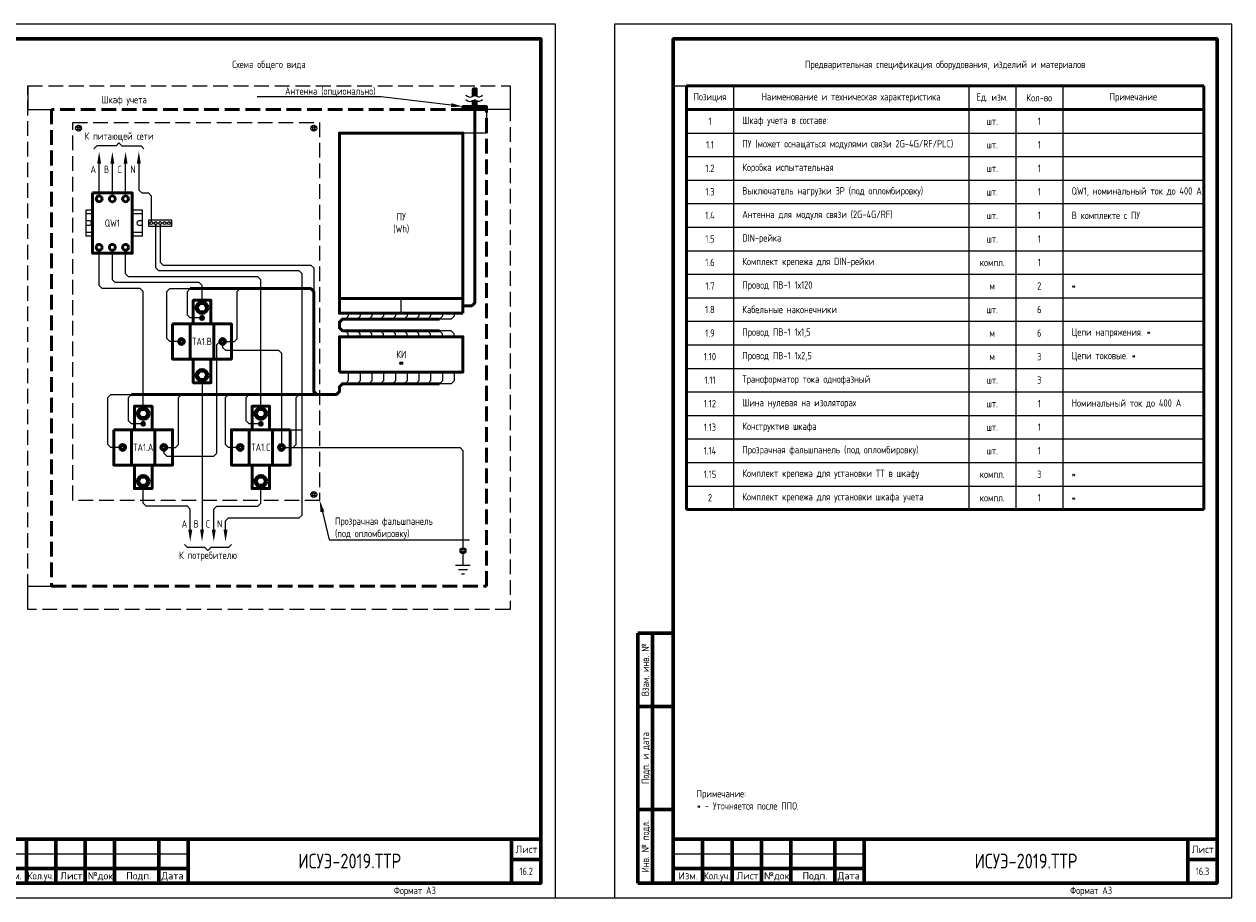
# Model space of a CAD drawing. Header units: millimetres. Extents: x -110 to 4101, y -10868 to 110.
# Tile 36 of 90: x 479 to 890, y -5062 to -4765. Entities that reach past the tile are written whole.
import ezdxf
from ezdxf import colors
from ezdxf.entities.mleader import LeaderData, LeaderLine
from ezdxf.enums import TextEntityAlignment as Align
from ezdxf.math import Vec2, Vec3

# ---------------------------------------------------------------- set-up
doc = ezdxf.new("R2010")
doc.units = ezdxf.units.MM
doc.linetypes.add('GOST2.303 4', pattern=[7, 5, -2, 0])
doc.layers.add('01.Вспомогательный_слой', color=1, linetype='Continuous', plot=False)
doc.layers.add('Формат', color=7, linetype='Continuous', lineweight=25)
doc.layers.add('Формат @ 1', color=7, linetype='Continuous', lineweight=25)
doc.styles.add('Формат', font='isocpeur.ttf')
doc.styles.add('ЭП', font='GOST.TTF')

# ---------------------------------------------------------------- blocks, each defined once
blk = doc.blocks.new('*U77')
at = {"layer": 'Формат', "color": 7, "linetype": 'Continuous', "lineweight": 60}
for p, q in [((8, 85), (20, 85)), ((8, 85), (8, 0)), ((13, 85), (13, 0)), ((8, 60), (20, 60)), ((8, 25), (20, 25)), ((20, 15), (205, 15)), ((20, 15), (20, 0)), ((30, 15), (30, 0)), ((40, 15), (40, 0)), ((50, 15), (50, 0)), ((60, 15), (60, 0)), ((75, 15), (75, 0)), ((85, 15), (85, 0)), ((195, 15), (195, 0)), ((20, 5), (85, 5)), ((195, 8), (205, 8)), ((8, 0), (20, 0))]:
    blk.add_line(p, q, dxfattribs=at)
at = {"layer": 'Формат', "color": 7, "linetype": 'Continuous', "lineweight": 25}
blk.add_line((20, 10), (85, 10), dxfattribs=at)
blk.add_lwpolyline([(0, -5), (210, -5), (210, 292), (0, 292)], close=True, dxfattribs=at)
at = {"layer": 'Формат', "color": 7, "linetype": 'Continuous', "lineweight": 60}
blk.add_lwpolyline([(20, 0), (205, 0), (205, 287), (20, 287)], close=True, dxfattribs=at)
at = {"layer": 'Формат', "color": 7, "linetype": 'Continuous', "lineweight": 25, "style": 'ЭП'}
for s, p in [('Взам. инв. №', (10.5, 72.5)), ('Подп. и дата', (10.5, 42.5)), ('Инв. № подл.', (10.5, 12.5))]:
    blk.add_text(s, height=2.5, rotation=90, dxfattribs=at).set_placement(p, align=Align.MIDDLE_CENTER)
at = {"layer": 'Формат', "color": 7, "linetype": 'Continuous', "lineweight": 25, "style": 'Формат'}
for s, p in [('Лист', (196.38, 10.25)), ('Изм.', (21.81, 1.25)), ('Лист', (41.54, 1.25)), ('№док.', (50.89, 1.25)), ('Подп.', (63.99, 1.25)), ('Дата', (75.95, 1.25))]:
    blk.add_text(s, height=2.5, dxfattribs=at).set_placement(p)
at = {"layer": 'Формат', "color": 7, "linetype": 'Continuous', "lineweight": 25, "style": 'Формат', "width": 0.9}
blk.add_text('Кол.уч.', height=2.5, dxfattribs=at).set_placement((30.38, 1.25))
at = {"layer": 'Формат', "color": 7, "linetype": 'Continuous', "lineweight": 25, "style": 'ЭП', "flags": 8}
blk.add_attdef('N_ИНВ', text='', height=2.5, rotation=90, dxfattribs=at).set_placement((16.5, 12.5), align=Align.MIDDLE_CENTER)
for tag, p in [('изм.№', (21, 7.5)), ('изм.№_док.', (50.5, 7.5)), ('изм.уч.', (31, 7.5)), ('изм.лист', (41, 7.5)), ('изм_дата', (76, 7.5)), ('ФОРМ.ЛИСТА', (155, -2.5))]:
    blk.add_attdef(tag, text='', height=2.5, dxfattribs=at).set_placement(p, align=Align.MIDDLE_LEFT)
for tag, height, p in [('ОБОЗНАЧЕНИЕ', 5, (140, 7.5)), ('Лист', 2.5, (200, 4))]:
    blk.add_attdef(tag, text='', height=height, dxfattribs=at).set_placement(p, align=Align.MIDDLE_CENTER)
blk = doc.blocks.new('*T65')
at = {"color": 0, "linetype": 'ByBlock', "lineweight": 50, "ltscale": 0.2, "transparency": 16777216}
for p, q in [((0, 0), (176, 0)), ((0, 0), (0, -144)), ((176, 0), (176, -144)), ((0, -8), (176, -8)), ((0, -144), (176, -144))]:
    blk.add_line(p, q, dxfattribs=at)
at = {"color": 0, "linetype": 'ByBlock', "ltscale": 0.2, "transparency": 16777216}
for p, q in [((16, 0), (16, -144)), ((96, 0), (96, -144)), ((112, 0), (112, -144)), ((128, 0), (128, -144)), ((0, -16), (176, -16)), ((0, -24), (176, -24)), ((0, -32), (176, -32)), ((0, -40), (176, -40)), ((0, -48), (176, -48)), ((0, -56), (176, -56)), ((0, -64), (176, -64)), ((0, -72), (176, -72)), ((0, -80), (176, -80)), ((0, -88), (176, -88)), ((0, -96), (176, -96)), ((0, -104), (176, -104)), ((0, -112), (176, -112)), ((0, -120), (176, -120)), ((0, -128), (176, -128)), ((0, -136), (176, -136))]:
    blk.add_line(p, q, dxfattribs=at)
at = {"color": 0, "ltscale": 0.2, "transparency": 16777216, "char_height": 2.5, "style": 'ЭП'}
for s, insert, width, attachment_point in [('{\\fGOST type A|b1|i0|c204|p34;Позиция}', (8, -4), 10, 5), ('{\\fGOST type A|b1|i0|c204|p34;Наименование и техническая характеристика}', (56, -4), 74, 5), ('{\\fGOST type A|b1|i0|c204|p34;Ед. изм.}', (104, -4), 10, 5), ('{\\fGOST type A|b1|i0|c204|p34;Кол-во}', (120, -4), 10, 5), ('{\\fGOST type A|b1|i0|c204|p34;Примечание}', (152, -4), 42, 5), ('1', (8, -12), 10, 5), ('Шкаф учета в составе:', (19, -12), 74, 4), ('шт.', (104, -12), 10, 5), ('1', (120, -12), 10, 5), ('ПУ (может оснащаться модулями связи 2G-4G/RF/PLC)', (19, -20), 74, 4), ('1.1', (8, -20), 10, 5), ('шт.', (104, -20), 10, 5), ('1', (120, -20), 10, 5), ('1.2', (8, -28), 10, 5), ('Коробка испытательная', (19, -28), 74, 4), ('шт.', (104, -28), 10, 5), ('1', (120, -28), 10, 5), ('Выключатель нагрузки 3P (под опломбировку)', (19, -36), 74, 4), ('QW1, номинальный ток до 400 А', (131, -36), 42, 4), ('1.3', (8, -36), 10, 5), ('шт.', (104, -36), 10, 5), ('1', (120, -36), 10, 5), ('1.4', (8, -44), 10, 5), ('Антенна для модуля связи (2G-4G/RF)', (19, -44), 74, 4), ('шт.', (104, -44), 10, 5), ('1', (120, -44), 10, 5), ('В комплекте с ПУ', (131, -44), 42, 4), ('1.5', (8, -52), 10, 5), ('DIN-рейка', (19, -52), 74, 4), ('шт.', (104, -52), 10, 5), ('1', (120, -52), 10, 5), ('1.6', (8, -60), 10, 5), ('Комплект крепежа для DIN-рейки', (19, -60), 74, 4), ('компл.', (104, -60), 10, 5), ('1', (120, -60), 10, 5), ('1.7', (8, -68), 10, 5), ('Провод ПВ-1 1х120', (19, -68), 74, 4), ('м', (104, -68), 10, 5), ('2', (120, -68), 10, 5), ('*', (131, -68), 42, 4), ('1.8', (8, -76), 10, 5), ('Кабельные наконечники', (19, -76), 74, 4), ('шт.', (104, -76), 10, 5), ('6', (120, -76), 10, 5), ('1.9', (8, -84), 10, 5), ('Провод ПВ-1 1х1,5', (19, -84), 74, 4), ('м', (104, -84), 10, 5), ('6', (120, -84), 10, 5), ('Цепи напряжения. *', (131, -84), 42, 4), ('Цепи токовые. *', (131, -92), 42, 4), ('1.10', (8, -92), 10, 5), ('Провод ПВ-1 1х2,5', (19, -92), 74, 4), ('м', (104, -92), 10, 5), ('3', (120, -92), 10, 5), ('1.11', (8, -100), 10, 5), ('Трансформатор тока однофазный', (19, -100), 74, 4), ('3', (120, -100), 10, 5), ('шт.', (104, -100), 10, 5), ('1.12', (8, -108), 10, 5), ('Шина нулевая на изоляторах', (19, -108), 74, 4), ('1', (120, -108), 10, 5), ('Номинальный ток до 400 А', (131, -108), 42, 4), ('шт.', (104, -108), 10, 5), ('1.13', (8, -116), 10, 5), ('Конструктив шкафа', (19, -116), 74, 4), ('1', (120, -116), 10, 5), ('шт.', (104, -116), 10, 5), ('1.14', (8, -124), 10, 5), ('Прозрачная фальшпанель (под опломбировку)', (19, -124), 74, 4), ('шт.', (104, -124), 10, 5), ('1', (120, -124), 10, 5), ('1.15', (8, -132), 10, 5), ('Комплект крепежа для установки ТТ в шкафу', (19, -132), 74, 4), ('компл.', (104, -132), 10, 5), ('3', (120, -132), 10, 5), ('*', (131, -132), 42, 4), ('2', (8, -140), 10, 5), ('Комплект крепежа для установки шкафа учета', (19, -140), 74, 4), ('компл.', (104, -140), 10, 5), ('1', (120, -140), 10, 5), ('*', (131, -140), 42, 4)]:
    blk.add_mtext(s, dxfattribs=dict(at, insert=insert, width=width, attachment_point=attachment_point))

msp = doc.modelspace()

# ---------------------------------------------------------------- linework, layer by layer
for p, q in [((510.5, -4806.375), (511.5, -4805.375)), ((512.5, -4806.375), (511.5, -4805.375)), ((540.75, -4942.875), (541.75, -4943.875)), ((542.75, -4942.875), (541.75, -4943.875))]:
    msp.add_line(p, q)
for points in [[(629.519, -4789.102), (630.059, -4789.511), (630.531, -4789.719), (630.943, -4789.769), (631.305, -4789.707), (631.624, -4789.578), (631.91, -4789.427), (632.17, -4789.298), (632.414, -4789.237), (632.65, -4789.273), (632.892, -4789.38), (633.151, -4789.514), (633.442, -4789.633), (633.778, -4789.694), (634.171, -4789.656), (634.634, -4789.475), (635.182, -4789.11)], [(629.519, -4790.602), (630.059, -4791.011), (630.531, -4791.219), (630.943, -4791.269), (631.305, -4791.207), (631.624, -4791.078), (631.91, -4790.927), (632.17, -4790.798), (632.414, -4790.737), (632.65, -4790.773), (632.892, -4790.88), (633.151, -4791.014), (633.442, -4791.133), (633.778, -4791.194), (634.171, -4791.156), (634.634, -4790.975), (635.182, -4790.61)], [(497.467, -4800.375), (497.043, -4799.951), (497.326, -4799.668), (497.75, -4800.092)], [(497.75, -4800.658), (497.326, -4801.082), (497.043, -4800.799), (497.467, -4800.375)], [(497.75, -4800.092), (498.174, -4799.668), (498.457, -4799.951), (498.033, -4800.375)], [(498.033, -4800.375), (498.457, -4800.799), (498.174, -4801.082), (497.75, -4800.658)], [(577.75, -4800.092), (577.326, -4799.668), (577.043, -4799.951), (577.467, -4800.375)], [(577.467, -4800.375), (577.043, -4800.799), (577.326, -4801.082), (577.75, -4800.658)], [(578.033, -4800.375), (578.457, -4799.951), (578.174, -4799.668), (577.75, -4800.092)], [(577.75, -4800.658), (578.174, -4801.082), (578.457, -4800.799), (578.033, -4800.375)], [(510.5, -4806.375), (504, -4806.375), (503, -4807.375)], [(512.5, -4806.375), (519, -4806.375), (520, -4807.375)], [(504.75, -4822.375), (504.75, -4812.375)], [(509.25, -4822.375), (509.25, -4812.375)], [(513.75, -4822.375), (513.75, -4812.375)], [(502.5, -4828.25), (500.25, -4828.25), (500.25, -4837), (502.5, -4837)], [(502.5, -4828.25), (500.25, -4828.25), (500.25, -4837), (502.5, -4837)], [(502.5, -4829.5), (500.25, -4829.5), (500.25, -4835.75), (502.5, -4835.75)], [(502.5, -4829.5), (500.25, -4829.5), (500.25, -4835.75), (502.5, -4835.75)], [(516, -4837), (519.5, -4837), (519.5, -4828.25), (516, -4828.25)], [(516, -4835.75), (519.5, -4835.75), (519.5, -4829.5), (516, -4829.5)], [(501.313, -4831.812), (500.25, -4831.812)], [(501.313, -4831.812), (500.25, -4831.812)], [(501.313, -4833.437), (500.25, -4833.437)], [(501.313, -4833.437), (500.25, -4833.437)], [(519.5, -4831.812), (518.438, -4831.812)], [(519.5, -4833.437), (518.438, -4833.437)], [(586.5, -4858.25), (586.5, -4863.25)], [(607.5, -4880.109), (607.288, -4879.896), (607.146, -4880.038), (607.359, -4880.25)], [(607.359, -4880.25), (607.146, -4880.462), (607.288, -4880.604), (607.5, -4880.391)], [(607.641, -4880.25), (607.854, -4880.038), (607.712, -4879.896), (607.5, -4880.109)], [(607.5, -4880.391), (607.712, -4880.604), (607.854, -4880.462), (607.641, -4880.25)], [(577.467, -4924.875), (577.043, -4924.451), (577.326, -4924.168), (577.75, -4924.592)], [(577.75, -4925.158), (577.326, -4925.582), (577.043, -4925.299), (577.467, -4924.875)], [(577.75, -4924.592), (578.174, -4924.168), (578.457, -4924.451), (578.033, -4924.875)], [(578.033, -4924.875), (578.457, -4925.299), (578.174, -4925.582), (577.75, -4925.158)], [(540.75, -4942.875), (534.75, -4942.875), (533.75, -4941.875)], [(549.75, -4941.875), (548.75, -4942.875), (542.75, -4942.875)], [(628.217, -4944), (627.793, -4943.576), (628.076, -4943.293), (628.5, -4943.717)], [(628.5, -4944.283), (628.076, -4944.707), (627.793, -4944.424), (628.217, -4944)], [(628.5, -4943.717), (628.924, -4943.293), (629.207, -4943.576), (628.783, -4944)], [(628.783, -4944), (629.207, -4944.424), (628.924, -4944.707), (628.5, -4944.283)]]:
    msp.add_lwpolyline(points)
at = {"lineweight": 50}
for points in [[(633, -4789.435), (633, -4787), (632, -4787), (632, -4789.382)], [(632, -4790.882), (632, -4793), (633, -4793), (633, -4790.935)], [(628.5, -4860.75), (631.5, -4860.75), (632.5, -4859.75), (632.5, -4794)], [(586.5, -4858.25), (628.5, -4858.25)], [(539.75, -4864.734), (539.538, -4864.521), (539.396, -4864.663), (539.609, -4864.875)], [(539.609, -4864.875), (539.396, -4865.087), (539.538, -4865.229), (539.75, -4865.016)], [(539.891, -4864.875), (540.104, -4864.663), (539.962, -4864.521), (539.75, -4864.734)], [(539.75, -4865.016), (539.962, -4865.229), (540.104, -4865.087), (539.891, -4864.875)], [(620.5, -4869.25), (587.5, -4869.25), (586.5, -4868.25), (586.5, -4866.25), (587.5, -4865.25), (620.5, -4865.25)], [(532.75, -4872.592), (532.326, -4872.168), (532.043, -4872.451), (532.467, -4872.875)], [(532.467, -4872.875), (532.043, -4873.299), (532.326, -4873.582), (532.75, -4873.158)], [(533.033, -4872.875), (533.457, -4872.451), (533.174, -4872.168), (532.75, -4872.592)], [(532.75, -4873.158), (533.174, -4873.582), (533.457, -4873.299), (533.033, -4872.875)], [(546.75, -4872.592), (546.326, -4872.168), (546.043, -4872.451), (546.467, -4872.875)], [(546.467, -4872.875), (546.043, -4873.299), (546.326, -4873.582), (546.75, -4873.158)], [(547.033, -4872.875), (547.457, -4872.451), (547.174, -4872.168), (546.75, -4872.592)], [(546.75, -4873.158), (547.174, -4873.582), (547.457, -4873.299), (547.033, -4872.875)], [(519.75, -4900.734), (519.538, -4900.521), (519.396, -4900.663), (519.609, -4900.875)], [(519.609, -4900.875), (519.396, -4901.087), (519.538, -4901.229), (519.75, -4901.016)], [(519.891, -4900.875), (520.104, -4900.663), (519.962, -4900.521), (519.75, -4900.734)], [(519.75, -4901.016), (519.962, -4901.229), (520.104, -4901.087), (519.891, -4900.875)], [(559.609, -4900.875), (559.396, -4900.663), (559.538, -4900.521), (559.75, -4900.734)], [(559.75, -4901.016), (559.538, -4901.229), (559.396, -4901.087), (559.609, -4900.875)], [(559.75, -4900.734), (559.962, -4900.521), (560.104, -4900.663), (559.891, -4900.875)], [(559.891, -4900.875), (560.104, -4901.087), (559.962, -4901.229), (559.75, -4901.016)], [(512.75, -4908.592), (512.326, -4908.168), (512.043, -4908.451), (512.467, -4908.875)], [(513.033, -4908.875), (513.457, -4908.451), (513.174, -4908.168), (512.75, -4908.592)], [(526.75, -4908.592), (526.326, -4908.168), (526.043, -4908.451), (526.467, -4908.875)], [(527.033, -4908.875), (527.457, -4908.451), (527.174, -4908.168), (526.75, -4908.592)], [(552.467, -4908.875), (552.043, -4908.451), (552.326, -4908.168), (552.75, -4908.592)], [(552.75, -4908.592), (553.174, -4908.168), (553.457, -4908.451), (553.033, -4908.875)], [(566.467, -4908.875), (566.043, -4908.451), (566.326, -4908.168), (566.75, -4908.592)], [(566.75, -4908.592), (567.174, -4908.168), (567.457, -4908.451), (567.033, -4908.875)], [(512.467, -4908.875), (512.043, -4909.299), (512.326, -4909.582), (512.75, -4909.158)], [(512.75, -4909.158), (513.174, -4909.582), (513.457, -4909.299), (513.033, -4908.875)], [(526.467, -4908.875), (526.043, -4909.299), (526.326, -4909.582), (526.75, -4909.158)], [(526.75, -4909.158), (527.174, -4909.582), (527.457, -4909.299), (527.033, -4908.875)], [(552.75, -4909.158), (552.326, -4909.582), (552.043, -4909.299), (552.467, -4908.875)], [(553.033, -4908.875), (553.457, -4909.299), (553.174, -4909.582), (552.75, -4909.158)], [(566.75, -4909.158), (566.326, -4909.582), (566.043, -4909.299), (566.467, -4908.875)], [(567.033, -4908.875), (567.457, -4909.299), (567.174, -4909.582), (566.75, -4909.158)]]:
    msp.add_lwpolyline(points, dxfattribs=at)
for points in [[(628.5, -4794), (636.5, -4794), (636.5, -4793), (628.5, -4793)], [(628.5, -4863.25), (586.5, -4863.25), (586.5, -4802), (628.5, -4802)], [(502.5, -4822.375), (516, -4822.375), (516, -4842.875), (502.5, -4842.875)], [(586.5, -4883.25), (628.5, -4883.25), (628.5, -4871.25), (586.5, -4871.25)]]:
    msp.add_lwpolyline(points, close=True, dxfattribs=at)
at = {"linetype": 'GOST2.303 4', "lineweight": 50}
msp.add_lwpolyline([(488.5, -4956), (636.5, -4956), (636.5, -4794), (488.5, -4794)], close=True, dxfattribs=at)
at = {"linetype": 'GOST2.303 4'}
msp.add_lwpolyline([(495.75, -4798.375), (579.75, -4798.375), (579.75, -4926.875), (495.75, -4926.875)], close=True, dxfattribs=at)
at = {"ltscale": 0.2}
for points in [[(518.25, -4812.375), (518.25, -4821.375), (519.25, -4822.375), (521.5, -4822.375), (522.5, -4823.375), (522.5, -4832.125)], [(547.75, -4936.875), (547.75, -4933.875), (548.75, -4932.875), (572.75, -4932.875), (573.75, -4931.875), (573.75, -4849.875), (572.75, -4848.875), (525, -4848.875), (524, -4847.875), (524, -4833.125)], [(525.5, -4833.125), (525.5, -4845.875)], [(519.75, -4894.875), (519.75, -4855.875), (518.75, -4854.875), (505.75, -4854.875), (504.75, -4853.875), (504.75, -4841.875)], [(539.75, -4858.875), (539.75, -4853.875), (538.75, -4852.875), (510.25, -4852.875), (509.25, -4851.875), (509.25, -4841.875)], [(559.75, -4894.875), (559.75, -4851.875), (558.75, -4850.875), (514.75, -4850.875), (513.75, -4849.875), (513.75, -4841.875)], [(525.5, -4845.875), (525.5, -4845.875), (526.5, -4846.875), (576.75, -4846.875), (577.75, -4847.875), (577.75, -4855.875)], [(531.75, -4872.875), (528.75, -4872.875), (527.75, -4871.875), (527.75, -4855.875), (528.75, -4854.875), (535.75, -4854.875)], [(539.25, -4864.875), (535.75, -4864.875), (534.75, -4863.875), (534.75, -4855.875), (535.75, -4854.875), (535.75, -4854.875)], [(547.75, -4872.875), (550.75, -4872.875), (551.75, -4871.875), (551.75, -4855.875), (552.75, -4854.875), (552.75, -4854.875)], [(589.5, -4863.25), (589.5, -4864.25), (588.5, -4865.25)], [(593.5, -4863.25), (593.5, -4864.25), (592.5, -4865.25)], [(597.5, -4863.25), (597.5, -4864.25), (596.5, -4865.25)], [(601.5, -4863.25), (601.5, -4864.25), (600.5, -4865.25)], [(605.5, -4863.25), (605.5, -4864.25), (604.5, -4865.25)], [(609.5, -4863.25), (609.5, -4864.25), (608.5, -4865.25)], [(613.5, -4863.25), (613.5, -4864.25), (612.5, -4865.25)], [(617.5, -4863.25), (617.5, -4864.25), (616.5, -4865.25)], [(625.5, -4863.25), (625.5, -4864.25), (624.5, -4865.25), (620.5, -4865.25)], [(621.5, -4863.25), (621.5, -4864.25), (620.5, -4865.25)], [(589.5, -4871.25), (589.5, -4870.25), (588.5, -4869.25)], [(593.5, -4871.25), (593.5, -4870.25), (592.5, -4869.25)], [(597.5, -4871.25), (597.5, -4870.25), (596.5, -4869.25)], [(601.5, -4871.25), (601.5, -4870.25), (600.5, -4869.25)], [(605.5, -4871.25), (605.5, -4870.25), (604.5, -4869.25)], [(609.5, -4871.25), (609.5, -4870.25), (608.5, -4869.25)], [(613.5, -4871.25), (613.5, -4870.25), (612.5, -4869.25)], [(617.5, -4871.25), (617.5, -4870.25), (616.5, -4869.25)], [(625.5, -4871.25), (625.5, -4870.25), (624.5, -4869.25), (620.5, -4869.25)], [(621.5, -4871.25), (621.5, -4870.25), (620.5, -4869.25)], [(526.75, -4909.875), (526.75, -4910.875), (527.75, -4911.875), (543.75, -4911.875), (544.75, -4910.875), (544.75, -4888.875), (544.75, -4888.875), (544.75, -4873.875), (545.75, -4872.875), (545.75, -4872.875)], [(546.75, -4873.875), (546.75, -4874.875), (547.75, -4875.875), (565.75, -4875.875), (566.75, -4876.875), (566.75, -4907.875)], [(589.5, -4883.25), (589.5, -4886.25), (588.5, -4887.25)], [(593.5, -4883.25), (593.5, -4886.25), (592.5, -4887.25)], [(597.5, -4883.25), (597.5, -4886.25), (596.5, -4887.25)], [(601.5, -4883.25), (601.5, -4886.25), (600.5, -4887.25)], [(605.5, -4883.25), (605.5, -4886.25), (604.5, -4887.25)], [(609.5, -4883.25), (609.5, -4886.25), (608.5, -4887.25)], [(613.5, -4883.25), (613.5, -4886.25), (612.5, -4887.25)], [(617.5, -4883.25), (617.5, -4886.25), (616.5, -4887.25)], [(625.5, -4883.25), (625.5, -4886.25), (624.5, -4887.25), (620.5, -4887.25)], [(621.5, -4883.25), (621.5, -4886.25), (620.5, -4887.25)], [(539.75, -4886.875), (539.75, -4936.875)], [(511.75, -4908.875), (508.75, -4908.875), (507.75, -4907.875), (507.75, -4891.875), (508.75, -4890.875), (515.75, -4890.875)], [(519.25, -4900.875), (515.75, -4900.875), (514.75, -4899.875), (514.75, -4891.875), (515.75, -4890.875), (515.75, -4890.875)], [(527.75, -4908.875), (530.75, -4908.875), (531.75, -4907.875), (531.75, -4891.875), (532.75, -4890.875), (532.75, -4890.875)], [(551.75, -4908.875), (548.75, -4908.875), (547.75, -4907.875), (547.75, -4891.875), (548.75, -4890.875), (555.75, -4890.875)], [(559.25, -4900.875), (555.75, -4900.875), (554.75, -4899.875), (554.75, -4891.875), (555.75, -4890.875), (555.75, -4890.875)], [(567.75, -4908.875), (570.75, -4908.875), (571.75, -4907.875), (571.75, -4891.875), (572.75, -4890.875), (572.75, -4890.875)], [(567.75, -4908.875), (627.5, -4908.875), (628.5, -4909.875), (628.5, -4943)], [(535.75, -4936.875), (535.75, -4929.875), (534.75, -4928.875), (520.75, -4928.875), (519.75, -4927.875), (519.75, -4922.875)], [(543.75, -4936.875), (543.75, -4929.875), (544.75, -4928.875), (558.75, -4928.875), (559.75, -4927.875), (559.75, -4922.875)], [(631, -4949), (626, -4949)], [(630, -4950.5), (627, -4950.5)], [(629, -4952), (628, -4952)]]:
    msp.add_lwpolyline(points, dxfattribs=at)
msp.add_lwpolyline([(521.5, -4833.625), (529.5, -4833.625), (529.5, -4831.625), (521.5, -4831.625)], close=True, dxfattribs=at)
at = {"lineweight": 50, "ltscale": 0.2}
for points in [[(535.75, -4854.875), (552.75, -4854.875)], [(552.75, -4854.875), (576.75, -4854.875), (577.75, -4855.875), (577.75, -4889.875), (578.75, -4890.875), (585.5, -4890.875)], [(542.75, -4866.875), (542.75, -4858.875), (536.75, -4858.875), (536.75, -4866.875)], [(542.75, -4878.875), (542.75, -4886.875), (536.75, -4886.875), (536.75, -4878.875)], [(620.5, -4887.25), (587.5, -4887.25), (586.5, -4888.25), (586.5, -4889.875), (585.5, -4890.875), (572.75, -4890.875)], [(515.75, -4890.875), (532.75, -4890.875)], [(532.75, -4890.875), (555.75, -4890.875)], [(555.75, -4890.875), (572.75, -4890.875)], [(522.75, -4902.875), (522.75, -4894.875), (516.75, -4894.875), (516.75, -4902.875)], [(556.75, -4902.875), (556.75, -4894.875), (562.75, -4894.875), (562.75, -4902.875)], [(522.75, -4914.875), (522.75, -4922.875), (516.75, -4922.875), (516.75, -4914.875)], [(556.75, -4914.875), (556.75, -4922.875), (562.75, -4922.875), (562.75, -4914.875)]]:
    msp.add_lwpolyline(points, dxfattribs=at)
for points in [[(538.95, -4859.989), (538.15, -4861.375), (538.95, -4862.761), (540.55, -4862.761), (541.35, -4861.375), (540.55, -4859.989)], [(529.75, -4866.875), (529.75, -4878.875), (549.75, -4878.875), (549.75, -4866.875)], [(535.75, -4866.875), (535.75, -4878.875), (543.75, -4878.875), (543.75, -4866.875)], [(538.95, -4885.761), (538.15, -4884.375), (538.95, -4882.989), (540.55, -4882.989), (541.35, -4884.375), (540.55, -4885.761)], [(518.95, -4895.989), (518.15, -4897.375), (518.95, -4898.761), (520.55, -4898.761), (521.35, -4897.375), (520.55, -4895.989)], [(560.55, -4895.989), (561.35, -4897.375), (560.55, -4898.761), (558.95, -4898.761), (558.15, -4897.375), (558.95, -4895.989)], [(509.75, -4902.875), (509.75, -4914.875), (529.75, -4914.875), (529.75, -4902.875)], [(515.75, -4902.875), (515.75, -4914.875), (523.75, -4914.875), (523.75, -4902.875)], [(569.75, -4902.875), (569.75, -4914.875), (549.75, -4914.875), (549.75, -4902.875)], [(563.75, -4902.875), (563.75, -4914.875), (555.75, -4914.875), (555.75, -4902.875)], [(518.95, -4921.761), (518.15, -4920.375), (518.95, -4918.989), (520.55, -4918.989), (521.35, -4920.375), (520.55, -4921.761)], [(560.55, -4921.761), (561.35, -4920.375), (560.55, -4918.989), (558.95, -4918.989), (558.15, -4920.375), (558.95, -4921.761)]]:
    msp.add_lwpolyline(points, close=True, dxfattribs=at)
at = {"ltscale": 2}
msp.add_lwpolyline([(628.5, -4945), (628.5, -4945), (628.5, -4949)], dxfattribs=at)
for centre, radius in [((497.75, -4800.375), 1), ((577.75, -4800.375), 1), ((607.5, -4880.25), 0.5), ((577.75, -4924.875), 1), ((628.5, -4944), 1)]:
    msp.add_circle(centre, radius)
at = {"lineweight": 50}
for centre, radius in [((504.75, -4824.375), 1), ((509.25, -4824.375), 1), ((513.75, -4824.375), 1), ((504.75, -4840.875), 1), ((509.25, -4840.875), 1), ((513.75, -4840.875), 1), ((539.75, -4864.875), 0.5), ((532.75, -4872.875), 1), ((546.75, -4872.875), 1), ((519.75, -4900.875), 0.5), ((559.75, -4900.875), 0.5), ((512.75, -4908.875), 1), ((526.75, -4908.875), 1), ((552.75, -4908.875), 1), ((566.75, -4908.875), 1)]:
    msp.add_circle(centre, radius, dxfattribs=at)
at = {"ltscale": 0.2}
for centre in [(522.5, -4832.625), (524, -4832.625), (525.5, -4832.625), (527, -4832.625), (528.5, -4832.625)]:
    msp.add_circle(centre, 0.5, dxfattribs=at)
at = {"lineweight": 50, "ltscale": 0.2}
for centre, radius in [((539.75, -4861.375), 2), ((539.75, -4861.375), 1.6), ((539.75, -4884.375), 2), ((539.75, -4884.375), 1.6), ((519.75, -4897.375), 2), ((519.75, -4897.375), 1.6), ((559.75, -4897.375), 2), ((559.75, -4897.375), 1.6), ((519.75, -4920.375), 2), ((519.75, -4920.375), 1.6), ((559.75, -4920.375), 2), ((559.75, -4920.375), 1.6)]:
    msp.add_circle(centre, radius, dxfattribs=at)
for centre, start, end in [((501.313, -4832.625), 270, 90), ((501.313, -4832.625), 270, 90), ((518.438, -4832.625), 90, 270)]:
    msp.add_arc(centre, 0.812, start, end)
for points in [[(504.083, -4812.375), (505.417, -4812.375), (504.75, -4808.375)], [(508.583, -4812.375), (509.917, -4812.375), (509.25, -4808.375)], [(513.083, -4812.375), (514.417, -4812.375), (513.75, -4808.375)], [(517.583, -4812.375), (518.917, -4812.375), (518.25, -4808.375)], [(535.083, -4936.875), (536.417, -4936.875), (535.75, -4940.875)], [(539.083, -4936.875), (540.417, -4936.875), (539.75, -4940.875)], [(543.083, -4936.875), (544.417, -4936.875), (543.75, -4940.875)], [(547.083, -4936.875), (548.417, -4936.875), (547.75, -4940.875)]]:
    msp.add_solid(points)
at = {"layer": '01.Вспомогательный_слой'}
for points in [[(700, -4770), (700, -4786), (708, -4786)], [(480.5, -4786), (480.5, -4794), (488.5, -4794)], [(644.5, -4786), (644.5, -4794), (636.5, -4794)], [(636.5, -4794), (636.5, -4802), (628.5, -4802)], [(607.5, -4863.25), (607.5, -4858.25)], [(480.5, -4964), (480.5, -4956), (488.5, -4956)], [(660, -5062), (680, -5062)]]:
    msp.add_lwpolyline(points, dxfattribs=at)
at = {"layer": '01.Вспомогательный_слой', "linetype": 'GOST2.303 4'}
msp.add_lwpolyline([(480.5, -4786), (644.5, -4786), (644.5, -4964), (480.5, -4964)], close=True, dxfattribs=at)
at = {"layer": '01.Вспомогательный_слой', "ltscale": 0.2}
msp.add_lwpolyline([(569.75, -4902.875), (573.75, -4902.875)], dxfattribs=at)

# ---------------------------------------------------------------- block references
msp.add_blockref('*T65', (704.5, -4786))
at = {"layer": 'Формат @ 1', "ltscale": 0.7}
msp.add_blockref('*U77', (450, -5057), dxfattribs=at).add_auto_attribs({'ОБОЗНАЧЕНИЕ': 'ИСУЭ-2019.ТТР', 'Лист': '16.2', 'ФОРМ.ЛИСТА': 'Формат А3'})
at = {"layer": 'Формат @ 1', "color": 0, "ltscale": 0.7}
msp.add_blockref('*U77', (680, -5057), dxfattribs=at).add_auto_attribs({'ОБОЗНАЧЕНИЕ': 'ИСУЭ-2019.ТТР', 'Лист': '16.3', 'ФОРМ.ЛИСТА': 'Формат А3'})

# ---------------------------------------------------------------- texts
at = {"color": 1, "insert": (562.5, -4779), "char_height": 2.5, "width": 148, "attachment_point": 5, "style": 'ЭП'}
msp.add_mtext('{\\C256;Схема общего вида}', dxfattribs=at)
at = {"char_height": 2.5, "style": 'ЭП'}
for s, insert, width, attachment_point in [('Предварительная спецификация оборудования, изделий и материалов', (792.5, -4779), 176, 5), ('Шкаф учета', (513.25, -4791), 49.5, 5), ('К питающей сети', (511.5, -4803.375), 24, 5), ('A', (502.75, -4814.375), 4, 5), ('B', (507.25, -4814.375), 4, 5), ('C', (511.75, -4814.375), 4, 5), ('N', (516.25, -4814.375), 4, 5), ('ПУ \\P(Wh)', (607.5, -4832.625), 42, 5), ('QW1', (509.25, -4832.625), 13.5, 5), ('ТA1.B', (539.75, -4872.875), 8, 5), ('КИ', (607.5, -4877.25), 42, 5), ('ТA1.A', (519.75, -4908.875), 8, 5), ('ТA1.C', (559.75, -4908.875), 8, 5), ('A', (533.75, -4934.875), 4, 5), ('B', (537.75, -4934.875), 4, 5), ('C', (541.75, -4934.875), 4, 5), ('N', (545.75, -4934.875), 4, 5), ('К потребителю', (541.75, -4945.875), 24, 5), ('Примечание:\\P* - Уточняется после ППО.', (708, -5032), 169, 7)]:
    msp.add_mtext(s, dxfattribs=dict(at, insert=insert, width=width, attachment_point=attachment_point))

# ---------------------------------------------------------------- leaders
ml = msp.add_multileader_mtext('Standard')
ml.set_content('{\\C256;Антенна (опционально)}', color=250, style='ЭП')
ml.set_leader_properties()
ml.build(insert=Vec2(0, 0))
ml.multileader.update_dxf_attribs({"text_left_attachment_type": 5, "text_right_attachment_type": 5, "dogleg_length": 0})
ctx = ml.context
ctx.base_point, ctx.char_height, ctx.plane_origin = Vec3(567.792, -4789.69), 2.5, Vec3(556.24, -4787.963)
ctx.left_attachment, ctx.right_attachment, ctx.text_align_type = 5, 5, 2
notes = []
notes.append((ctx, [(1, (1, 1, 0), (600.721, -4789.69), (-1, 0), 0, [(1, [(628.5, -4793)], 0, [])])]))
ctx.mtext.insert, ctx.mtext.alignment, ctx.mtext.flow_direction = Vec3(598.721, -4786.512), 3, 5
ml = msp.add_multileader_mtext('Standard')
ml.set_content('{\\C256;Прозрачная фальшпанель \\P(под опломбировку)}', color=250, style='ЭП')
ml.set_leader_properties()
ml.build(insert=Vec2(0, 0))
ml.multileader.update_dxf_attribs({"text_left_attachment_type": 5, "text_right_attachment_type": 5, "dogleg_length": 0})
ctx = ml.context
ctx.base_point, ctx.char_height, ctx.plane_origin = Vec3(582.978, -4940.266), 2.5, Vec3(516.909, -4917.855)
ctx.left_attachment, ctx.right_attachment = 5, 5
notes.append((ctx, [(0, (1, 1, 0), (582.978, -4940.266), (1, 0), 0, [(0, [(579.75, -4926.875)], 0, [])])]))
ctx.mtext.insert, ctx.mtext.flow_direction = Vec3(584.978, -4932.708), 5
for ctx, leaders in notes:
    for number, flags, end, landing, length, lines in leaders:
        leader = LeaderData()
        leader.index, (leader.has_last_leader_line, leader.has_dogleg_vector, leader.attachment_direction) = number, flags
        leader.last_leader_point, leader.dogleg_vector, leader.dogleg_length = Vec3(end), Vec3(landing), length
        for number, points, colour, breaks in lines:
            line = LeaderLine()
            line.index, line.vertices, line.color, line.breaks = number, Vec3.list(points), colors.encode_raw_color(colour), breaks
            leader.lines.append(line)
        ctx.leaders.append(leader)

doc.saveas('drawing.dxf')
